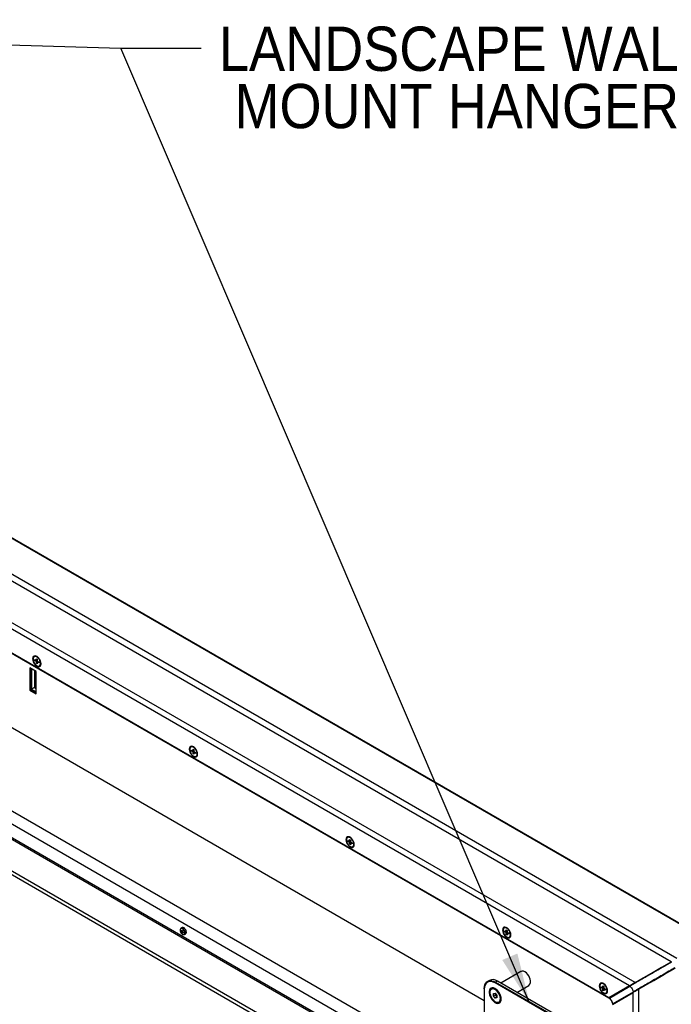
# Model space of a CAD drawing. Header units: millimetres. Extents: x 0 to 844, y -2 to 552.
# Tile 149 of 151: x 695 to 747, y 435 to 513. Entities that reach past the tile are written whole.
import ezdxf

# ---------------------------------------------------------------- set-up
doc = ezdxf.new("R2010")
doc.units = ezdxf.units.MM
doc.styles.add('SLDTEXTSTYLE0', font='GOTHIC.TTF', dxfattribs={"width": 0.913})
doc.styles.get("Standard").update_dxf_attribs({"font": 'GOTHIC.TTF'})
doc.dimstyles.new('SLDDIMSTYLE3', dxfattribs={"dimtxt": 0.18, "dimasz": 3.9624, "dimexe": 0, "dimexo": 0.0625, "dimgap": 0, "dimtad": 0, "dimtih": 1, "dimtoh": 1, "dimdec": 0, "dimrnd": 1e-09, "dimzin": 0, "dimdsep": 46, "dimtxsty": 'STANDARD', "dimsah": 1, "dimcen": 0.09, "dimadec": 0, "dimazin": 0, "dimtfac": 3.9624, "dimtdec": 0, "dimtofl": 0, "dimtmove": 0, "dimatfit": 3, "dimfxl": 1, "dimfrac": 2, "dimtolj": 1, "dimtzin": 0, "dimarcsym": 0})

# ---------------------------------------------------------------- blocks, each defined once
blk = doc.blocks.new('SW_NOTE_0_8')
at = {"color": 0, "linetype": 'Continuous', "lineweight": 0, "char_height": 3.5, "attachment_point": 3, "style": 'SLDTEXTSTYLE0'}
for s, insert in [('LANDSCAPE WALL', (40.109, 1.704)), ('MOUNT HANGERS', (40.609, -2.822))]:
    blk.add_mtext(s, dxfattribs=dict(at, insert=insert))

msp = doc.modelspace()

# ---------------------------------------------------------------- linework, layer by layer
at = {"color": 7, "linetype": 'Continuous', "lineweight": 25}
for p, q in [((749.551, 439.802), (590.281, 531.746)), ((749.595, 439.827), (590.388, 531.736)), ((746.651, 438.127), (587.644, 529.92)), ((747.1, 438.387), (587.83, 530.331)), ((743.8, 436.481), (587.644, 526.628)), ((743.351, 436.222), (587.83, 526.002)), ((741.708, 435.273), (589.473, 523.156)), ((589.491, 523.137), (741.7, 435.269)), ((724.811, 431.515), (606.623, 499.744)), ((606.58, 498.593), (724.768, 430.365)), ((724.811, 430.439), (606.623, 498.668)), ((722.408, 428.898), (604.297, 497.082)), ((722.575, 429.099), (604.387, 497.328)), ((731.873, 435.047), (665.802, 473.188)), ((731.873, 435.047), (665.827, 473.174)), ((665.802, 466.656), (732.978, 427.877)), ((696.352, 462.25), (696.316, 462.229)), ((696.492, 462.067), (696.56, 462.028)), ((696.492, 461.925), (696.492, 462.067)), ((696.56, 462.028), (696.56, 461.885)), ((696.472, 461.061), (695.977, 461.346)), ((695.977, 461.346), (695.977, 459.591)), ((696.041, 461.309), (696.041, 459.628)), ((696.113, 461.267), (696.105, 461.211)), ((696.369, 461.996), (696.492, 461.925)), ((696.369, 461.918), (696.369, 461.996)), ((696.369, 461.918), (696.478, 461.933)), ((696.492, 461.846), (696.369, 461.918)), ((696.492, 461.925), (696.56, 461.951)), ((696.56, 461.885), (696.492, 461.846)), ((696.492, 461.703), (696.492, 461.846)), ((696.492, 461.703), (696.56, 461.79)), ((696.56, 461.664), (696.492, 461.703)), ((696.536, 461.941), (696.56, 461.945)), ((696.56, 461.885), (696.684, 461.814)), ((696.56, 461.807), (696.617, 461.853)), ((696.56, 461.807), (696.56, 461.664)), ((696.684, 461.735), (696.56, 461.807)), ((696.596, 461.836), (696.612, 461.856)), ((696.684, 461.814), (696.684, 461.735)), ((696.736, 461.502), (696.772, 461.522)), ((696.158, 461.241), (696.105, 461.211)), ((696.105, 461.211), (696.105, 459.659)), ((696.347, 461.133), (696.347, 459.799)), ((696.472, 461.049), (696.47, 461.061)), ((696.472, 459.305), (696.472, 461.061)), ((696.347, 459.799), (696.105, 459.659)), ((696.347, 459.799), (696.472, 459.727)), ((696.041, 459.628), (695.977, 459.591)), ((695.977, 459.591), (696.472, 459.305)), ((696.041, 459.628), (696.472, 459.379)), ((696.105, 459.659), (696.472, 459.448)), ((708.726, 455.106), (708.691, 455.086)), ((708.743, 454.852), (708.867, 454.781)), ((708.743, 454.774), (708.743, 454.852)), ((708.743, 454.774), (708.852, 454.789)), ((708.867, 454.703), (708.743, 454.774)), ((708.867, 454.924), (708.935, 454.885)), ((708.867, 454.781), (708.867, 454.924)), ((708.867, 454.781), (708.935, 454.807)), ((708.935, 454.742), (708.867, 454.703)), ((708.867, 454.56), (708.867, 454.703)), ((708.867, 454.56), (708.935, 454.646)), ((708.935, 454.52), (708.867, 454.56)), ((708.91, 454.798), (708.935, 454.801)), ((708.935, 454.885), (708.935, 454.742)), ((708.935, 454.742), (709.058, 454.67)), ((708.935, 454.663), (708.991, 454.709)), ((708.935, 454.663), (708.935, 454.52)), ((709.058, 454.592), (708.935, 454.663)), ((708.971, 454.693), (708.986, 454.712)), ((709.058, 454.67), (709.058, 454.592)), ((709.111, 454.358), (709.146, 454.379)), ((721.1, 447.963), (721.065, 447.942)), ((721.117, 447.709), (721.241, 447.637)), ((721.117, 447.63), (721.117, 447.709)), ((721.117, 447.63), (721.226, 447.646)), ((721.241, 447.559), (721.117, 447.63)), ((721.241, 447.78), (721.309, 447.741)), ((721.241, 447.637), (721.241, 447.78)), ((721.241, 447.637), (721.309, 447.664)), ((721.309, 447.598), (721.241, 447.559)), ((721.241, 447.416), (721.241, 447.559)), ((721.241, 447.416), (721.309, 447.503)), ((721.309, 447.377), (721.241, 447.416)), ((721.284, 447.654), (721.309, 447.658)), ((721.309, 447.741), (721.309, 447.598)), ((721.309, 447.598), (721.433, 447.527)), ((721.309, 447.52), (721.365, 447.565)), ((721.309, 447.52), (721.309, 447.377)), ((721.433, 447.448), (721.309, 447.52)), ((721.345, 447.549), (721.36, 447.568)), ((721.433, 447.527), (721.433, 447.448)), ((721.485, 447.215), (721.52, 447.235)), ((707.894, 440.518), (708.004, 440.536)), ((708.003, 440.826), (707.908, 440.771)), ((707.949, 440.531), (708.006, 440.552)), ((708.001, 440.501), (707.949, 440.471)), ((707.962, 440.4), (708.033, 440.486)), ((708.001, 440.441), (708.047, 440.48)), ((708.188, 440.286), (708.283, 440.341)), ((733.475, 440.819), (733.439, 440.799)), ((733.492, 440.565), (733.615, 440.494)), ((733.492, 440.487), (733.492, 440.565)), ((733.492, 440.487), (733.601, 440.502)), ((733.615, 440.415), (733.492, 440.487)), ((733.615, 440.637), (733.683, 440.598)), ((733.615, 440.494), (733.615, 440.637)), ((733.615, 440.494), (733.683, 440.52)), ((733.683, 440.455), (733.615, 440.415)), ((733.615, 440.273), (733.615, 440.415)), ((733.615, 440.273), (733.683, 440.359)), ((733.683, 440.233), (733.615, 440.273)), ((733.659, 440.511), (733.683, 440.514)), ((733.683, 440.598), (733.683, 440.455)), ((733.683, 440.455), (733.807, 440.383)), ((733.683, 440.376), (733.74, 440.422)), ((733.683, 440.376), (733.683, 440.233)), ((733.807, 440.305), (733.683, 440.376)), ((733.72, 440.406), (733.735, 440.425)), ((733.807, 440.383), (733.807, 440.305)), ((733.859, 440.071), (733.895, 440.092)), ((743.8, 436.481), (746.651, 438.127)), ((746.669, 438.102), (743.818, 436.455)), ((734.766, 437.359), (733.178, 436.442)), ((744.083, 435.996), (746.934, 437.643)), ((746.947, 437.617), (744.096, 435.971)), ((732.28, 436.657), (732.136, 436.574)), ((732.771, 436.511), (732.736, 436.45)), ((737.675, 433.598), (732.736, 436.45)), ((732.915, 436.594), (732.771, 436.511)), ((732.771, 436.511), (737.71, 433.66)), ((737.854, 433.743), (732.915, 436.594)), ((741.111, 436.411), (741.076, 436.39)), ((743.818, 436.455), (743.806, 436.476)), ((731.873, 435.992), (731.873, 435.952)), ((731.873, 435.952), (731.873, 430.248)), ((732.505, 435.996), (732.443, 435.96)), ((732.593, 435.627), (732.733, 435.644)), ((732.596, 435.437), (732.593, 435.627)), ((732.733, 435.644), (732.875, 435.47)), ((732.75, 435.622), (732.75, 435.623)), ((732.751, 435.527), (732.75, 435.622)), ((734.448, 435.709), (735.401, 436.259)), ((741.128, 436.157), (741.252, 436.085)), ((741.128, 436.078), (741.128, 436.157)), ((741.128, 436.078), (741.237, 436.094)), ((741.252, 436.007), (741.128, 436.078)), ((741.252, 436.228), (741.32, 436.189)), ((741.252, 436.085), (741.252, 436.228)), ((741.252, 436.085), (741.32, 436.111)), ((741.32, 436.046), (741.252, 436.007)), ((741.252, 435.864), (741.252, 436.007)), ((741.252, 435.864), (741.32, 435.951)), ((741.32, 435.825), (741.252, 435.864)), ((741.296, 436.102), (741.32, 436.105)), ((741.32, 436.189), (741.32, 436.046)), ((741.32, 436.046), (741.444, 435.975)), ((741.32, 435.968), (741.377, 436.013)), ((741.32, 435.968), (741.32, 435.825)), ((741.444, 435.896), (741.32, 435.968)), ((741.356, 435.997), (741.371, 436.016)), ((741.444, 435.975), (741.444, 435.896)), ((741.496, 435.663), (741.531, 435.683)), ((743.351, 436.222), (741.708, 435.273)), ((743.393, 436.21), (741.747, 435.26)), ((741.755, 435.262), (743.368, 436.194)), ((742.004, 434.763), (743.647, 435.712)), ((742.012, 434.801), (743.658, 435.751)), ((742.018, 434.806), (743.632, 435.738)), ((743.368, 436.194), (743.379, 436.2)), ((743.393, 436.21), (743.381, 436.23)), ((743.632, 435.738), (743.658, 435.751)), ((743.632, 435.738), (743.645, 435.745)), ((743.647, 335.05), (743.647, 435.712)), ((743.658, 435.751), (743.669, 435.731)), ((743.669, 435.731), (743.676, 435.734)), ((743.676, 435.734), (743.702, 435.75)), ((744.083, 435.996), (744.095, 435.976)), ((744.096, 334.576), (744.096, 435.971)), ((732.751, 435.527), (732.596, 435.437)), ((732.739, 435.263), (732.596, 435.437)), ((732.877, 435.343), (732.739, 435.263)), ((732.879, 435.28), (732.739, 435.263)), ((732.823, 435.44), (732.751, 435.527)), ((732.877, 435.374), (732.823, 435.44)), ((732.875, 435.47), (732.879, 435.28)), ((733.028, 434.947), (733.09, 434.982)), ((741.846, 435.353), (741.708, 435.273)), ((741.744, 435.257), (741.747, 435.26))]:
    msp.add_line(p, q, dxfattribs=at)
at = {"color": 7, "linetype": 'Continuous', "lineweight": 25, "flags": 128}
for points in [[(696.859, 461.674), (696.845, 461.79), (696.806, 461.912), (696.744, 462.03), (696.664, 462.135), (696.573, 462.218), (696.479, 462.273), (696.388, 462.295), (696.309, 462.281), (696.247, 462.235), (696.207, 462.158), (696.194, 462.058), (696.207, 461.942), (696.247, 461.82), (696.309, 461.701), (696.388, 461.596), (696.479, 461.513), (696.573, 461.459), (696.664, 461.437), (696.744, 461.45), (696.806, 461.497), (696.845, 461.574), (696.859, 461.674)], [(696.823, 461.694), (696.81, 461.803), (696.772, 461.917), (696.711, 462.027), (696.635, 462.122), (696.548, 462.195), (696.46, 462.238), (696.378, 462.248), (696.308, 462.225), (696.259, 462.169), (696.233, 462.086), (696.233, 461.984), (696.259, 461.871), (696.308, 461.758), (696.378, 461.654), (696.46, 461.57), (696.548, 461.511), (696.635, 461.484), (696.711, 461.491), (696.772, 461.531), (696.81, 461.601), (696.823, 461.694)], [(709.233, 454.53), (709.219, 454.646), (709.18, 454.768), (709.118, 454.887), (709.039, 454.992), (708.948, 455.075), (708.853, 455.129), (708.763, 455.151), (708.683, 455.138), (708.621, 455.091), (708.582, 455.014), (708.568, 454.914), (708.582, 454.798), (708.621, 454.676), (708.683, 454.558), (708.763, 454.453), (708.853, 454.37), (708.948, 454.315), (709.039, 454.293), (709.118, 454.306), (709.18, 454.353), (709.219, 454.43), (709.233, 454.53)], [(709.198, 454.551), (709.184, 454.659), (709.146, 454.774), (709.086, 454.883), (709.009, 454.979), (708.923, 455.051), (708.834, 455.095), (708.752, 455.105), (708.683, 455.081), (708.633, 455.025), (708.607, 454.943), (708.607, 454.841), (708.633, 454.728), (708.683, 454.615), (708.752, 454.511), (708.834, 454.426), (708.923, 454.367), (709.009, 454.34), (709.086, 454.347), (709.146, 454.387), (709.184, 454.457), (709.198, 454.551)], [(721.607, 447.387), (721.594, 447.503), (721.555, 447.625), (721.493, 447.743), (721.413, 447.848), (721.322, 447.931), (721.228, 447.986), (721.137, 448.007), (721.057, 447.994), (720.995, 447.947), (720.956, 447.871), (720.943, 447.77), (720.956, 447.655), (720.995, 447.532), (721.057, 447.414), (721.137, 447.309), (721.228, 447.226), (721.322, 447.171), (721.413, 447.15), (721.493, 447.163), (721.555, 447.21), (721.594, 447.286), (721.607, 447.387)], [(721.572, 447.407), (721.559, 447.516), (721.52, 447.63), (721.46, 447.74), (721.383, 447.835), (721.297, 447.908), (721.209, 447.951), (721.126, 447.961), (721.057, 447.938), (721.007, 447.882), (720.981, 447.799), (720.981, 447.697), (721.007, 447.584), (721.057, 447.471), (721.126, 447.367), (721.209, 447.282), (721.297, 447.224), (721.383, 447.197), (721.46, 447.204), (721.52, 447.244), (721.559, 447.314), (721.572, 447.407)], [(708.212, 440.408), (708.2, 440.493), (708.164, 440.581), (708.109, 440.66), (708.044, 440.72), (707.975, 440.752), (707.914, 440.752), (707.868, 440.72), (707.844, 440.661), (707.844, 440.582), (707.868, 440.494), (707.914, 440.409), (707.975, 440.339), (708.044, 440.292), (708.109, 440.276), (708.164, 440.292), (708.2, 440.338), (708.212, 440.408)], [(708.341, 440.469), (708.328, 440.559), (708.29, 440.653), (708.231, 440.737), (708.162, 440.8), (708.089, 440.834), (708.024, 440.835), (708.003, 440.826)], [(733.982, 440.243), (733.968, 440.359), (733.929, 440.481), (733.867, 440.599), (733.787, 440.704), (733.697, 440.788), (733.602, 440.842), (733.511, 440.864), (733.432, 440.851), (733.37, 440.804), (733.33, 440.727), (733.317, 440.627), (733.33, 440.511), (733.37, 440.389), (733.432, 440.271), (733.511, 440.166), (733.602, 440.082), (733.697, 440.028), (733.787, 440.006), (733.867, 440.019), (733.929, 440.066), (733.968, 440.143), (733.982, 440.243)], [(733.946, 440.264), (733.933, 440.372), (733.895, 440.487), (733.834, 440.596), (733.758, 440.692), (733.671, 440.764), (733.583, 440.808), (733.501, 440.818), (733.432, 440.794), (733.382, 440.738), (733.356, 440.656), (733.356, 440.553), (733.382, 440.441), (733.432, 440.327), (733.501, 440.224), (733.583, 440.139), (733.671, 440.08), (733.758, 440.053), (733.834, 440.06), (733.895, 440.1), (733.933, 440.17), (733.946, 440.264)], [(746.657, 438.122), (745.878, 437.672), (745.08, 437.211), (744.428, 436.835), (743.806, 436.476)], [(735.506, 436.741), (735.457, 436.881), (735.386, 437.016), (735.298, 437.14), (735.198, 437.244), (735.09, 437.323), (734.983, 437.372), (734.881, 437.388), (734.791, 437.371), (734.766, 437.359)], [(744.095, 435.976), (744.465, 436.19), (745.263, 436.651), (746.114, 437.142), (746.946, 437.622)], [(731.873, 435.992), (731.887, 436.165), (731.927, 436.316), (731.993, 436.441), (732.083, 436.538), (732.194, 436.602), (732.322, 436.631), (732.464, 436.626), (732.615, 436.585), (732.771, 436.511)], [(732.736, 436.45), (732.586, 436.521), (732.441, 436.56), (732.304, 436.565), (732.181, 436.537), (732.075, 436.475), (731.989, 436.383), (731.925, 436.262), (731.886, 436.117), (731.873, 435.952)], [(741.618, 435.835), (741.605, 435.95), (741.566, 436.072), (741.504, 436.191), (741.424, 436.296), (741.333, 436.379), (741.239, 436.434), (741.148, 436.455), (741.068, 436.442), (741.006, 436.395), (740.967, 436.319), (740.954, 436.218), (740.967, 436.102), (741.006, 435.98), (741.068, 435.862), (741.148, 435.757), (741.239, 435.674), (741.333, 435.619), (741.424, 435.598), (741.504, 435.611), (741.566, 435.658), (741.605, 435.734), (741.618, 435.835)], [(741.583, 435.855), (741.57, 435.964), (741.531, 436.078), (741.471, 436.188), (741.395, 436.283), (741.308, 436.356), (741.22, 436.399), (741.138, 436.409), (741.068, 436.385), (741.018, 436.33), (740.992, 436.247), (740.992, 436.145), (741.018, 436.032), (741.068, 435.919), (741.138, 435.815), (741.22, 435.73), (741.308, 435.672), (741.395, 435.645), (741.471, 435.651), (741.531, 435.692), (741.57, 435.761), (741.583, 435.855)], [(733.211, 435.179), (733.198, 435.313), (733.16, 435.455), (733.1, 435.596), (733.019, 435.73), (732.924, 435.849), (732.818, 435.946), (732.708, 436.017), (732.599, 436.058), (732.498, 436.066), (732.41, 436.041), (732.339, 435.984), (732.289, 435.899), (732.264, 435.79), (732.264, 435.662), (732.289, 435.524), (732.339, 435.381), (732.41, 435.243), (732.498, 435.115), (732.599, 435.007), (732.708, 434.922), (732.818, 434.866), (732.924, 434.841), (733.019, 434.85), (733.1, 434.891), (733.16, 434.962), (733.198, 435.06), (733.211, 435.179)], [(733.149, 435.224), (733.134, 435.351), (733.094, 435.484), (733.032, 435.616), (732.951, 435.737), (732.856, 435.841), (732.754, 435.92), (732.651, 435.97), (732.553, 435.988), (732.466, 435.971), (732.397, 435.923), (732.348, 435.845), (732.324, 435.742), (732.326, 435.621), (732.354, 435.49), (732.406, 435.356), (732.478, 435.229), (732.566, 435.115), (732.666, 435.023), (732.769, 434.958), (732.871, 434.924), (732.964, 434.923), (733.042, 434.956), (733.102, 435.02), (733.138, 435.111), (733.149, 435.224)], [(743.381, 436.23), (742.884, 435.943), (742.452, 435.693), (742.02, 435.444), (741.74, 435.283)], [(742.029, 434.783), (742.308, 434.944), (742.812, 435.235), (743.244, 435.485), (743.669, 435.731)], [(741.708, 435.273), (741.704, 435.271), (741.702, 435.27), (741.701, 435.269), (741.7, 435.269), (741.701, 435.269), (741.702, 435.27), (741.704, 435.271), (741.708, 435.273)]]:
    msp.add_lwpolyline(points, dxfattribs=at)
at = {"color": 7, "linetype": 'Continuous', "lineweight": 25}
for centre, radius, start, end in [((696.437, 462.062), 0.206, 58.6715, 114.51799), ((696.659, 461.687), 0.199, 304.42563, 2.37294), ((708.812, 454.919), 0.206, 58.67152, 114.51668), ((709.033, 454.543), 0.199, 304.42921, 2.37224), ((721.186, 447.775), 0.206, 58.67118, 114.5183), ((721.408, 447.4), 0.199, 304.42726, 2.37131), ((708.21, 440.547), 0.317, 174.82658, 185.17342), ((708.161, 440.857), 0.388, 226.47223, 236.92925), ((708.138, 440.753), 0.339, 223.83509, 236.12999), ((707.964, 440.659), 0.125, 66.12222, 116.43183), ((708.476, 440.494), 0.528, 166.80419, 175.94888), ((708.287, 440.494), 0.338, 183.86864, 196.17375), ((708.947, 442.263), 1.92, 239.14933, 240.85605), ((708.144, 440.659), 0.316, 234.81862, 245.18675), ((708.678, 440.463), 0.677, 169.50203, 176.71762), ((708.306, 441.107), 0.678, 243.28368, 250.49542), ((708.389, 440.462), 0.388, 183.07422, 193.53565), ((708.233, 440.917), 0.529, 244.05775, 253.19132), ((710.046, 440.439), 1.967, 179.16696, 180.83304), ((708.125, 440.386), 0.118, 302.38464, 352.58089), ((708.211, 440.451), 0.132, 303.389, 7.9214), ((733.56, 440.631), 0.206, 58.67118, 114.5183), ((733.782, 440.256), 0.199, 304.42726, 2.37131), ((732.545, 436.095), 0.622, 53.4704, 115.2192), ((735.119, 436.573), 0.421, 311.89255, 23.58303), ((741.197, 436.223), 0.206, 58.67152, 114.51668), ((732.624, 435.747), 0.276, 58.66759, 115.63087), ((733.059, 435.64), 0.31, 183.39698, 220.29417), ((741.419, 435.848), 0.199, 304.42921, 2.37224), ((733.031, 435.607), 0.267, 218.81541, 234.79381), ((732.937, 435.209), 0.273, 304.02268, 1.66805), ((741.322, 434.708), 0.703, 7.98415, 52.01638)]:
    msp.add_arc(centre, radius, start, end, dxfattribs=at)
at = {"color": 8, "linetype": 'Continuous', "lineweight": 25}
msp.add_arc((707.854, 440.416), 0.391, 353.24646, 65.78176, dxfattribs=at)
at = {"color": 7, "linetype": 'Continuous', "lineweight": 25}
for centre in [(743.8, 436.481), (744.096, 435.971)]:
    msp.add_ellipse(centre, major_axis=(0.635, 0.367), ratio=0.00007, start_param=1.570756, end_param=2.356154, dxfattribs=at)
for points, knots in [([(746.655, 438.091), (746.508, 438.006), (746.025, 437.727), (745.373, 437.351), (744.712, 436.969), (744.244, 436.699), (743.945, 436.527), (743.803, 436.445)], [0, 0, 0, 0, 0.15497, 0.508397, 0.685111, 0.850561, 1, 1, 1, 1]), ([(746.918, 437.636), (746.766, 437.548), (746.277, 437.266), (745.621, 436.887), (744.962, 436.506), (744.5, 436.239), (744.206, 436.07), (744.066, 435.989)], [0, 0, 0, 0, 0.160325, 0.513753, 0.690467, 0.853206, 1, 1, 1, 1]), ([(743.803, 436.445), (743.736, 436.406), (743.619, 436.339), (743.48, 436.259), (743.413, 436.22), (743.379, 436.2)], [0, 0, 0, 0, 0.404461, 0.698463, 1, 1, 1, 1]), ([(743.818, 436.455), (743.771, 436.428), (743.676, 436.374), (743.527, 436.288), (743.444, 436.239), (743.393, 436.21)], [0, 0, 0, 0, 0.277535, 0.557761, 1, 1, 1, 1]), ([(743.806, 436.476), (743.727, 436.43), (743.575, 436.342), (743.466, 436.279), (743.414, 436.249)], [0, 0, 0, 0, 0.526843, 1, 1, 1, 1]), ([(743.818, 436.455), (743.815, 436.453), (743.81, 436.45), (743.805, 436.446), (743.803, 436.445)], [0, 0, 0, 0, 0.59134, 1, 1, 1, 1]), ([(743.393, 436.21), (743.385, 436.205), (743.377, 436.2), (743.369, 436.195), (743.368, 436.194)], [0, 0, 0, 0, 0.904066, 1, 1, 1, 1]), ([(743.378, 436.201), (743.386, 436.195), (743.414, 436.175), (743.479, 436.116), (743.563, 436.004), (743.62, 435.875), (743.64, 435.789), (743.644, 435.754), (743.645, 435.744)], [0, 0, 0, 0, 0.062787, 0.208423, 0.499266, 0.790095, 0.935789, 1, 1, 1, 1]), ([(743.414, 436.249), (743.405, 436.244), (743.394, 436.237), (743.383, 436.231), (743.381, 436.23)], [0, 0, 0, 0, 0.7908473, 1, 1, 1, 1]), ([(744.066, 435.989), (744.012, 435.958), (743.909, 435.898), (743.765, 435.815), (743.688, 435.77), (743.645, 435.745)], [0, 0, 0, 0, 0.324955, 0.623246, 1, 1, 1, 1]), ([(743.658, 435.751), (743.724, 435.789), (743.841, 435.857), (744.009, 435.954), (744.083, 435.996)], [0, 0, 0, 0, 0.562684, 1, 1, 1, 1]), ([(743.702, 435.75), (743.735, 435.769), (743.804, 435.809), (743.935, 435.884), (744.041, 435.945), (744.095, 435.976)], [0, 0, 0, 0, 0.305187, 0.645681, 1, 1, 1, 1]), ([(744.083, 435.996), (744.078, 435.994), (744.072, 435.992), (744.067, 435.989), (744.066, 435.989)], [0, 0, 0, 0, 0.969387, 1, 1, 1, 1]), ([(741.74, 435.283), (741.739, 435.282), (741.738, 435.281), (741.737, 435.277), (741.737, 435.273), (741.738, 435.268), (741.74, 435.265), (741.741, 435.263), (741.742, 435.263)], [0, 0, 0, 0, 0.191328, 0.382822, 0.573962, 0.76494, 0.956216, 1, 1, 1, 1]), ([(741.847, 435.353), (741.84, 435.349), (741.812, 435.33), (741.777, 435.307), (741.747, 435.288), (741.74, 435.283)], [0, 0, 0, 0, 0.172468, 0.798475, 1, 1, 1, 1]), ([(741.755, 435.262), (741.752, 435.261), (741.745, 435.257), (741.741, 435.255), (741.742, 435.256), (741.742, 435.256)], [0, 0, 0, 0, 0.421815, 0.983431, 1, 1, 1, 1]), ([(741.742, 435.255), (741.749, 435.25), (741.781, 435.229), (741.837, 435.175), (741.894, 435.106), (741.918, 435.06), (741.925, 435.046)], [0, 0, 0, 0, 0.106294, 0.47344, 0.843521, 1, 1, 1, 1]), ([(741.925, 435.046), (741.936, 435.027), (741.965, 434.976), (741.993, 434.89), (742.005, 434.826), (742.006, 434.798), (742.006, 434.798)], [0, 0, 0, 0, 0.230007, 0.62699, 0.999638, 1, 1, 1, 1]), ([(742.018, 434.806), (742.016, 434.804), (742.009, 434.8), (742.005, 434.798), (742.007, 434.798), (742.011, 434.8), (742.012, 434.801)], [0, 0, 0, 0, 0.2317183, 0.581712, 0.840443, 1, 1, 1, 1]), ([(742.029, 434.783), (742.036, 434.787), (742.059, 434.798), (742.083, 434.81), (742.098, 434.817)], [0, 0, 0, 0, 0.332877, 1, 1, 1, 1]), ([(742.012, 434.794), (742.013, 434.792), (742.015, 434.789), (742.018, 434.786), (742.022, 434.783), (742.025, 434.782), (742.027, 434.782), (742.028, 434.783), (742.029, 434.783)], [0, 0, 0, 0, 0.191585, 0.383383, 0.575023, 0.76627, 0.957335, 1, 1, 1, 1])]:
    msp.add_open_spline(points, degree=3, knots=knots, dxfattribs=at)

# ---------------------------------------------------------------- block references
at = {"color": 7, "linetype": 'Continuous', "lineweight": 0}
msp.add_blockref('SW_NOTE_0_8', (709.512, 510.298), dxfattribs=at)

# ---------------------------------------------------------------- leaders
for points in [[(596.155, 513.344), (703.162, 510.298), (709.512, 510.298)], [(735.454, 434.881), (703.162, 510.298), (709.512, 510.298)]]:
    msp.add_leader(points, dimstyle='SLDDIMSTYLE3', dxfattribs=at)

doc.saveas('drawing.dxf')
